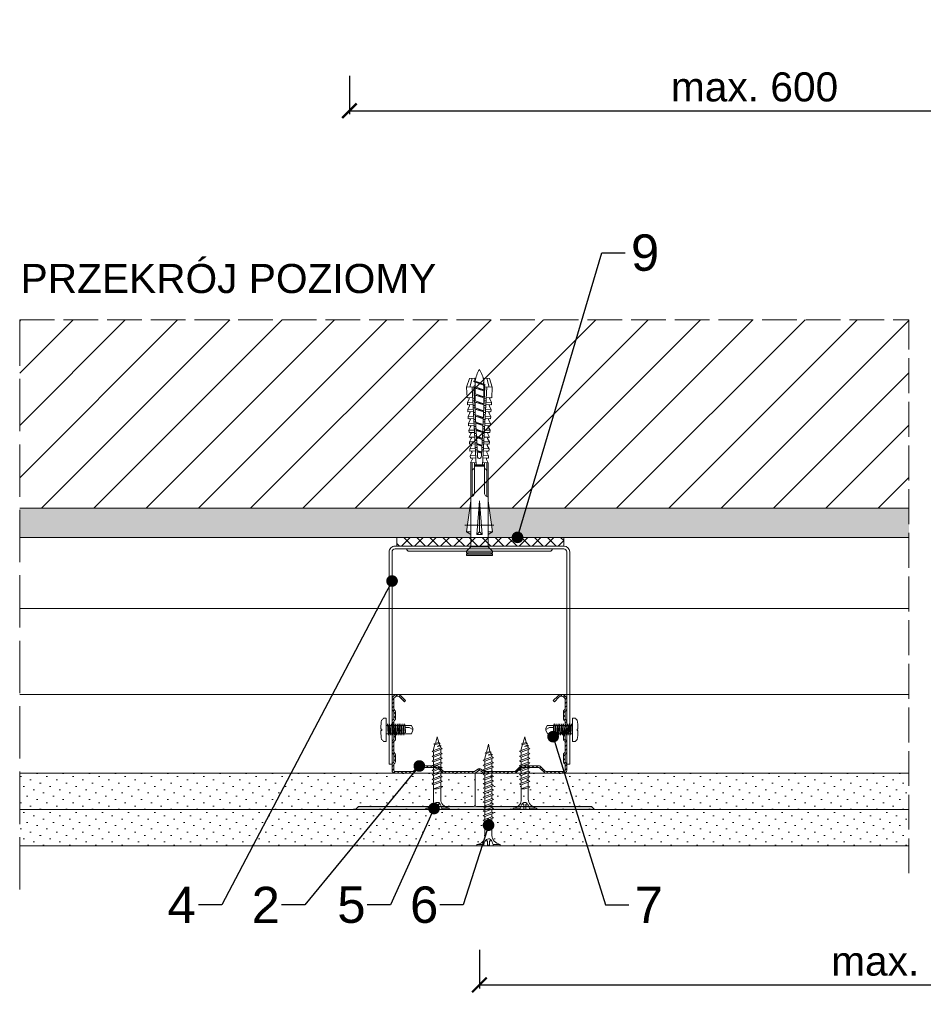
# Model space of a CAD drawing. Header units: millimetres. Extents: x -552 to 2977, y 3222 to 4171.
# Tile 16 of 32: x 1588 to 1899, y 3222 to 3560. Entities that reach past the tile are written whole.
import ezdxf
from ezdxf import colors
from ezdxf.entities.mleader import LeaderData, LeaderLine
from ezdxf.math import Vec2, Vec3

# ---------------------------------------------------------------- set-up
doc = ezdxf.new("R2010")
doc.units = ezdxf.units.MM
doc.linetypes.add('ACAD_ISO02W100', pattern=[15, 12, -3])
for name, color, linetype, lineweight in [('_RIGIPS AKCESORIA', 7, 'Continuous', 5), ('_RIGIPS G-K', 7, 'Continuous', 15), ('_RIGIPS KRESKOWANIE', 7, 'Continuous', 9), ('_RIGIPS OPISY', 7, 'Continuous', 13), ('_RIGIPS PROFIL', 7, 'Continuous', 13), ('_RIGIPS PRZERYWANA', 7, 'ACAD_ISO02W100', 5), ('_RIGIPS STROP SCIANA', 7, 'Continuous', 5), ('_RIGIPS WELNA', 7, 'BATTING', 5), ('_RIGIPS WYMIARY', 7, 'Continuous', 13)]:
    doc.layers.add(name, color=color, linetype=linetype, lineweight=lineweight)
doc.styles.get("Standard").update_dxf_attribs({"font": 'arial.ttf'})
doc.linetypes.add('BATTING', pattern='A,0.00254,-2.54,[134,ltypeshp.shx,S=2.54,R=0,X=-2.54,Y=0],-5.08,[134,ltypeshp.shx,S=2.54,R=180,X=2.54,Y=0],-2.54', length=10.16254)
doc.dimstyles.new('ISO-25', dxfattribs={"dimtxt": 2.5, "dimasz": 2.5, "dimexe": 1.25, "dimexo": 0.625, "dimtad": 1, "dimtxsty": 'Standard', "dimcen": 2.5, "dimadec": 0, "dimazin": 0, "dimtfac": 1, "dimtmove": 0, "dimatfit": 3, "dimfxl": 1, "dimarcsym": 0})
pattern_1 = [(225, (37984.6894, -4536.6293), (1.12253202, -3.36759605), [0, -3.175])]

# ---------------------------------------------------------------- blocks, each defined once
blk = doc.blocks.new('_Dot')
at = {"color": 0, "linetype": 'ByBlock', "lineweight": -2}
blk.add_line((-0.5, 0), (-1, 0), dxfattribs=at)
at = {"color": 0, "linetype": 'ByBlock', "const_width": 0.5}
blk.add_lwpolyline([(-0.25, 0, 1), (0.25, 0, 1)], format="xyb", close=True, dxfattribs=at)
blk = doc.blocks.new('TN 25')
at = {"layer": '_RIGIPS AKCESORIA'}
for p, q in [((0, -0.84), (0, 7.16)), ((0, 7.16), (0.46, 7.16)), ((0.46, 7.16), (0.46, 4.78)), ((0.46, 4.78), (0, 4.78)), ((0, 3.5), (1.77, 3.5)), ((1.77, 3.5), (1.77, 4.2)), ((3.02, 4.46), (8.47, 4.46)), ((7.12, 4.46), (7.12, 3.18)), ((8.03, 2.01), (7.12, 4.46)), ((8.47, 4.46), (8.79, 5)), ((9.61, 1.51), (8.47, 4.46)), ((8.79, 5), (9.93, 2.01)), ((9, 4.46), (10.1, 4.46)), ((10.1, 4.46), (10.41, 5)), ((11.23, 1.51), (10.1, 4.46)), ((10.41, 5), (11.56, 2.01)), ((10.62, 4.46), (11.67, 4.46)), ((11.67, 4.46), (11.99, 5)), ((12.81, 1.51), (11.67, 4.46)), ((11.99, 5), (13.14, 2.01)), ((12.2, 4.46), (13.21, 4.46)), ((13.21, 4.46), (13.52, 5)), ((14.34, 1.51), (13.21, 4.46)), ((13.52, 5), (14.67, 2.01)), ((13.73, 4.46), (14.8, 4.46)), ((14.8, 4.46), (15.12, 5)), ((15.94, 1.51), (14.8, 4.46)), ((15.12, 5), (16.26, 2.01)), ((15.33, 4.46), (16.42, 4.46)), ((16.42, 4.46), (16.73, 5)), ((17.55, 1.51), (16.42, 4.46)), ((16.73, 5), (17.88, 2.01)), ((16.94, 4.46), (17.99, 4.46)), ((17.99, 4.46), (18.31, 5)), ((19.13, 1.51), (17.99, 4.46)), ((18.31, 5), (19.45, 2.01)), ((18.52, 4.46), (19.68, 4.46)), ((19.68, 4.46), (20, 5)), ((20.82, 1.51), (19.68, 4.46)), ((20, 5), (21.14, 2.01)), ((20.21, 4.46), (20.7, 4.46)), ((20.7, 4.46), (22.28, 3.98)), ((22.28, 3.98), (22.56, 4.37)), ((22.7, 2.36), (22.28, 3.98)), ((22.56, 4.37), (23.03, 2.71)), ((22.71, 3.85), (25, 3.24)), ((0, 2.83), (1.77, 2.83)), ((0.46, 1.64), (0, 1.64)), ((0.46, -0.84), (0.46, 1.64)), ((1.77, 2.83), (1.77, 2.18)), ((7.49, 2.01), (3.55, 2.01)), ((7.12, 3.18), (7.65, 1.53)), ((7.65, 1.53), (8.03, 2.01)), ((9.41, 2.01), (8.03, 2.01)), ((9.93, 2.01), (9.61, 1.51)), ((11.04, 2.01), (9.93, 2.01)), ((11.56, 2.01), (11.23, 1.51)), ((12.61, 2.01), (11.56, 2.01)), ((13.14, 2.01), (12.81, 1.51)), ((14.15, 2.01), (13.14, 2.01)), ((14.67, 2.01), (14.34, 1.51)), ((15.74, 2.01), (14.67, 2.01)), ((16.26, 2.01), (15.94, 1.51)), ((17.36, 2.01), (16.26, 2.01)), ((17.88, 2.01), (17.55, 1.51)), ((18.93, 2.01), (17.88, 2.01)), ((19.45, 2.01), (19.13, 1.51)), ((19.45, 2.01), (20.62, 2.01)), ((21.14, 2.01), (20.82, 1.51)), ((21.14, 2.01), (21.81, 2.12)), ((21.85, 1.83), (21.67, 3.28)), ((21.67, 3.28), (22.14, 2.4)), ((22.14, 2.4), (21.85, 1.83)), ((22.7, 2.36), (22.14, 2.4)), ((23.03, 2.71), (22.7, 2.36)), ((25, 3.24), (23.03, 2.71)), ((0, -0.84), (0.46, -0.84))]:
    blk.add_line(p, q, dxfattribs=at)
for centre, major_axis, ratio, start_param, end_param in [((3.09, 7.67), (0.17, 3.2), 0.826134, 1.773653, 3.180586), ((-0.04, 0.9), (0, 3.93), 0.848176, -0.720942, -0.151112), ((1.66, 3.18), (0, 0.895), 0.848176, -1.552777, -0.720942), ((3.37, -1.57), (0.28, 3.57), 0.832181, 0.035984, 1.430787), ((-2.73, 15.91), (0, 14.76), 0.848176, 3.399396, 3.475072), ((0.59, 4.62), (0, 2.81), 0.848176, 3.475072, 3.862535), ((1.66, 3.18), (0, 0.895), 0.848176, 3.862535, 4.730408)]:
    blk.add_ellipse(centre, major_axis=major_axis, ratio=ratio, start_param=start_param, end_param=end_param, dxfattribs=at)
blk = doc.blocks.new('_ArchTick')
at = {"color": 0, "linetype": 'ByBlock', "const_width": 0.15}
blk.add_lwpolyline([(-0.5, -0.5), (0.5, 0.5)], dxfattribs=at)
blk = doc.blocks.new('*D29')
at = {"layer": '_RIGIPS WYMIARY', "color": 0, "lineweight": -2, "transparency": 16777216}
for p, q in [((1746.41, 3240.19), (1746.41, 3226.94)), ((2045.5, 3240.19), (2045.5, 3226.94)), ((1746.41, 3228.19), (2045.5, 3228.19))]:
    blk.add_line(p, q, dxfattribs=at)
at = {"layer": 'Defpoints', "color": 0, "transparency": 16777216}
for p in [(1746.41, 3302.54), (2045.5, 3302.54), (2045.5, 3228.19)]:
    blk.add_point(p, dxfattribs=at)
at = {"layer": '_RIGIPS WYMIARY', "color": 0, "lineweight": -2, "transparency": 16777216, "xscale": 5, "yscale": 5, "zscale": 5, "rotation": 180}
blk.add_blockref('_ArchTick', (1746.41, 3228.19), dxfattribs=at)
at = {"layer": '_RIGIPS WYMIARY', "color": 0, "lineweight": -2, "transparency": 16777216, "xscale": 5, "yscale": 5, "zscale": 5}
blk.add_blockref('_ArchTick', (2045.5, 3228.19), dxfattribs=at)
at = {"layer": '_RIGIPS WYMIARY', "color": 0, "transparency": 16777216, "insert": (1895.95, 3236.3), "char_height": 10, "attachment_point": 5}
blk.add_mtext('max. 600', dxfattribs=at)
blk = doc.blocks.new('CD 60 ULTRASTIL')
h = blk.add_hatch()
h.set_pattern_fill('ANSI31', color=256, scale=0.3, style=0)
h.paths.add_polyline_path([(542.88, 684.5, -0.302776), (543.49, 684.5), (544.54, 683.79, 0.148069), (544.85, 683.7), (555.42, 683.7, 0.198912), (555.81, 683.86), (557.38, 685.44, -0.198912), (557.77, 685.6), (563.59, 685.6, -0.198912), (563.98, 685.44), (565.55, 683.86, 0.198912), (565.94, 683.7), (572.18, 683.7, 0.414214), (573.18, 684.7), (573.18, 686.74, 0.198912), (573.02, 687.12), (572.74, 687.4, -0.198912), (572.58, 687.79), (572.58, 689.87, -0.198912), (572.74, 690.26), (573.02, 690.54, 0.198912), (573.18, 690.93), (573.18, 694.47, 0.198912), (573.02, 694.86), (572.74, 695.14, -0.198912), (572.58, 695.53), (572.58, 697.61, -0.198912), (572.74, 698), (573.02, 698.28, 0.198912), (573.18, 698.67), (573.18, 701.47, 0.198912), (573.02, 701.86), (572.74, 702.14, -0.198912), (572.58, 702.53), (572.58, 704.61, -0.198912), (572.74, 705), (573.02, 705.28, 0.198912), (573.18, 705.67), (573.18, 708.9, 0.666128), (570.12, 710.18), (568.55, 708.63), (568.93, 708.24), (570.5, 709.79, -0.666128), (572.63, 708.9), (572.63, 705.9, -0.198912), (572.47, 705.51), (572.19, 705.23, 0.198912), (572.03, 704.84), (572.03, 702.3, 0.198912), (572.19, 701.91), (572.47, 701.63, -0.198912), (572.63, 701.25), (572.63, 698.9, -0.198912), (572.47, 698.51), (572.19, 698.23, 0.198912), (572.03, 697.84), (572.03, 695.3, 0.198912), (572.19, 694.91), (572.47, 694.63, -0.198912), (572.63, 694.25), (572.63, 691.16, -0.198912), (572.47, 690.77), (572.19, 690.49, 0.198912), (572.03, 690.1), (572.03, 687.56, 0.198912), (572.19, 687.17), (572.47, 686.9, -0.198912), (572.63, 686.51), (572.63, 684.7, -0.414214), (572.18, 684.25), (566.17, 684.25, -0.198912), (565.78, 684.41), (564.2, 685.99, 0.198912), (563.82, 686.15), (557.55, 686.15, 0.198912), (557.16, 685.99), (555.58, 684.41, -0.198912), (555.19, 684.25), (545.01, 684.25, -0.148069), (544.71, 684.34), (543.49, 685.16, 0.302776), (542.88, 685.16), (541.65, 684.34, -0.148069), (541.35, 684.25), (531.17, 684.25, -0.198912), (530.78, 684.41), (529.2, 685.99, 0.198912), (528.82, 686.15), (522.55, 686.15, 0.198912), (522.16, 685.99), (520.58, 684.41, -0.198912), (520.19, 684.25), (514.18, 684.25, -0.414214), (513.73, 684.7), (513.73, 686.51, -0.198912), (513.89, 686.9), (514.17, 687.17, 0.198912), (514.33, 687.56), (514.33, 690.1, 0.198912), (514.17, 690.49), (513.89, 690.77, -0.198912), (513.73, 691.16), (513.73, 694.25, -0.198912), (513.89, 694.63), (514.17, 694.91, 0.198912), (514.33, 695.3), (514.33, 697.84, 0.198912), (514.17, 698.23), (513.89, 698.51, -0.198912), (513.73, 698.9), (513.73, 701.25, -0.198912), (513.89, 701.63), (514.17, 701.91, 0.198912), (514.33, 702.3), (514.33, 704.84, 0.198912), (514.17, 705.23), (513.89, 705.51, -0.198912), (513.73, 705.9), (513.73, 708.9, -0.666128), (515.86, 709.79), (517.43, 708.24), (517.81, 708.63), (516.25, 710.18, 0.666128), (513.18, 708.9), (513.18, 705.67, 0.198912), (513.34, 705.28), (513.62, 705, -0.198912), (513.78, 704.61), (513.78, 702.53, -0.198912), (513.62, 702.14), (513.34, 701.86, 0.198912), (513.18, 701.47), (513.18, 698.67, 0.198912), (513.34, 698.28), (513.62, 698, -0.198912), (513.78, 697.61), (513.78, 695.53, -0.198912), (513.62, 695.14), (513.34, 694.86, 0.198912), (513.18, 694.47), (513.18, 690.93, 0.198912), (513.34, 690.54), (513.62, 690.26, -0.198912), (513.78, 689.87), (513.78, 687.79, -0.198912), (513.62, 687.4), (513.34, 687.12, 0.198912), (513.18, 686.74), (513.18, 684.7, 0.414214), (514.18, 683.7), (520.42, 683.7, 0.198912), (520.81, 683.86), (522.38, 685.44, -0.198912), (522.77, 685.6), (528.59, 685.6, -0.198912), (528.98, 685.44), (530.55, 683.86, 0.198912), (530.94, 683.7), (541.51, 683.7, 0.148069), (541.82, 683.79)])
for p, q in [((513.18, 708.9), (513.18, 705.67)), ((513.73, 708.9), (513.73, 705.9)), ((515.86, 709.79), (517.43, 708.24)), ((516.25, 710.18), (517.81, 708.63)), ((517.43, 708.24), (517.81, 708.63)), ((570.12, 710.18), (568.55, 708.63)), ((568.93, 708.24), (568.55, 708.63)), ((570.5, 709.79), (568.93, 708.24)), ((572.63, 708.9), (572.63, 705.9)), ((573.18, 708.9), (573.18, 705.67)), ((513.34, 705.28), (513.62, 705)), ((513.78, 704.61), (513.78, 702.53)), ((513.89, 705.51), (514.17, 705.23)), ((514.33, 704.84), (514.33, 702.3)), ((572.03, 704.84), (572.03, 702.3)), ((572.47, 705.51), (572.19, 705.23)), ((572.58, 704.61), (572.58, 702.53)), ((573.02, 705.28), (572.74, 705)), ((513.18, 698.67), (513.18, 701.47)), ((513.34, 701.86), (513.62, 702.14)), ((513.73, 698.9), (513.73, 701.25)), ((513.89, 701.63), (514.17, 701.91)), ((572.47, 701.63), (572.19, 701.91)), ((572.63, 698.9), (572.63, 701.25)), ((573.02, 701.86), (572.74, 702.14)), ((573.18, 698.67), (573.18, 701.47)), ((513.34, 698.28), (513.62, 698)), ((513.78, 697.61), (513.78, 695.53)), ((513.89, 698.51), (514.17, 698.23)), ((514.33, 697.84), (514.33, 695.3)), ((572.03, 697.84), (572.03, 695.3)), ((572.47, 698.51), (572.19, 698.23)), ((572.58, 697.61), (572.58, 695.53)), ((573.02, 698.28), (572.74, 698)), ((513.18, 694.47), (513.18, 690.93)), ((513.34, 694.86), (513.62, 695.14)), ((513.73, 694.25), (513.73, 691.16)), ((513.89, 694.63), (514.17, 694.91)), ((572.47, 694.63), (572.19, 694.91)), ((572.63, 694.25), (572.63, 691.16)), ((573.02, 694.86), (572.74, 695.14)), ((573.18, 694.47), (573.18, 690.93)), ((513.34, 690.54), (513.62, 690.26)), ((513.89, 690.77), (514.17, 690.49)), ((572.47, 690.77), (572.19, 690.49)), ((573.02, 690.54), (572.74, 690.26)), ((513.34, 687.12), (513.62, 687.4)), ((513.78, 689.87), (513.78, 687.79)), ((513.89, 686.9), (514.17, 687.17)), ((514.33, 690.1), (514.33, 687.56)), ((572.03, 690.1), (572.03, 687.56)), ((572.47, 686.9), (572.19, 687.17)), ((572.58, 689.87), (572.58, 687.79)), ((573.02, 687.12), (572.74, 687.4)), ((513.18, 686.74), (513.18, 684.7)), ((513.73, 686.51), (513.73, 684.7)), ((514.18, 684.25), (520.19, 684.25)), ((514.18, 683.7), (520.42, 683.7)), ((520.58, 684.41), (522.16, 685.99)), ((520.81, 683.86), (522.38, 685.44)), ((522.55, 686.15), (528.82, 686.15)), ((528.59, 685.6), (522.77, 685.6)), ((530.55, 683.86), (528.98, 685.44)), ((530.78, 684.41), (529.2, 685.99)), ((530.94, 683.7), (541.51, 683.7)), ((531.17, 684.25), (541.35, 684.25)), ((541.65, 684.34), (542.88, 685.16)), ((541.82, 683.79), (542.88, 684.5)), ((544.71, 684.34), (543.49, 685.16)), ((544.54, 683.79), (543.49, 684.5)), ((544.85, 683.7), (555.42, 683.7)), ((545.01, 684.25), (555.19, 684.25)), ((555.58, 684.41), (557.16, 685.99)), ((555.81, 683.86), (557.38, 685.44)), ((557.55, 686.15), (563.82, 686.15)), ((557.77, 685.6), (563.59, 685.6)), ((565.55, 683.86), (563.98, 685.44)), ((565.78, 684.41), (564.2, 685.99)), ((565.94, 683.7), (572.18, 683.7)), ((566.17, 684.25), (572.18, 684.25)), ((572.63, 686.51), (572.63, 684.7)), ((573.18, 686.74), (573.18, 684.7))]:
    blk.add_line(p, q)
for centre, radius, start, end in [((514.98, 708.9), 1.8, 45.3251, 180), ((514.98, 708.9), 1.25, 45.3251, 180), ((571.38, 708.9), 1.8, 360, 134.6749), ((571.38, 708.9), 1.25, 360, 134.6749), ((513.73, 705.67), 0.55, 180, 225), ((513.23, 704.61), 0.55, 0, 45), ((514.28, 705.9), 0.55, 180, 225), ((513.78, 704.84), 0.55, 0, 45), ((572.58, 704.84), 0.55, 135, 180), ((572.08, 705.9), 0.55, 315, 0), ((573.13, 704.61), 0.55, 135, 180), ((572.63, 705.67), 0.55, 315, 0), ((513.73, 701.47), 0.55, 135, 180), ((513.23, 702.53), 0.55, 315, 0), ((514.28, 701.25), 0.55, 135, 180), ((513.78, 702.3), 0.55, 315, 0), ((572.58, 702.3), 0.55, 180, 225), ((572.08, 701.25), 0.55, 0, 45), ((573.13, 702.53), 0.55, 180, 225), ((572.63, 701.47), 0.55, 0, 45), ((513.73, 698.67), 0.55, 180, 225), ((513.23, 697.61), 0.55, 360, 45), ((514.28, 698.9), 0.55, 180, 225), ((513.78, 697.84), 0.55, 0, 45), ((572.58, 697.84), 0.55, 135, 180), ((572.08, 698.9), 0.55, 315, 0), ((573.13, 697.61), 0.55, 135, 180), ((572.63, 698.67), 0.55, 315, 0), ((513.73, 694.47), 0.55, 135, 180), ((513.23, 695.53), 0.55, 315, 0), ((514.28, 694.25), 0.55, 135, 180), ((513.78, 695.3), 0.55, 315, 0), ((572.58, 695.3), 0.55, 180, 225), ((572.08, 694.25), 0.55, 0, 45), ((573.13, 695.53), 0.55, 180, 225), ((572.63, 694.47), 0.55, 0, 45), ((513.73, 690.93), 0.55, 180, 225), ((514.28, 691.16), 0.55, 180, 225), ((513.78, 690.1), 0.55, 360, 45), ((572.58, 690.1), 0.55, 135, 180), ((572.08, 691.16), 0.55, 315, 0), ((572.63, 690.93), 0.55, 315, 0), ((513.73, 686.74), 0.55, 135, 180), ((513.23, 689.87), 0.55, 0, 45), ((513.23, 687.79), 0.55, 315, 0), ((513.78, 687.56), 0.55, 315, 360), ((572.58, 687.56), 0.55, 180, 225), ((573.13, 689.87), 0.55, 135, 180), ((573.13, 687.79), 0.55, 180, 225), ((572.63, 686.74), 0.55, 360, 45), ((514.18, 684.7), 1, 180, 270), ((514.28, 686.51), 0.55, 135, 180), ((514.18, 684.7), 0.45, 180, 270), ((520.19, 684.8), 0.55, 270, 315), ((520.42, 684.25), 0.55, 270, 315), ((522.55, 685.6), 0.55, 90, 135), ((522.77, 685.05), 0.55, 90, 135), ((528.59, 685.05), 0.55, 45, 90), ((528.82, 685.6), 0.55, 45, 90), ((530.94, 684.25), 0.55, 225, 270), ((531.17, 684.8), 0.55, 225, 270), ((541.35, 684.8), 0.55, 270, 303.6901), ((541.51, 684.25), 0.55, 270, 303.6901), ((543.18, 684.7), 0.55, 56.3099, 123.6901), ((543.18, 684.04), 0.55, 56.3099, 123.6901), ((544.85, 684.25), 0.55, 236.3099, 270), ((545.01, 684.8), 0.55, 236.3099, 270), ((555.19, 684.8), 0.55, 270, 315), ((555.42, 684.25), 0.55, 270, 315), ((557.55, 685.6), 0.55, 90, 135), ((557.77, 685.05), 0.55, 90, 135), ((563.59, 685.05), 0.55, 45, 90), ((563.82, 685.6), 0.55, 45, 90), ((565.94, 684.25), 0.55, 225, 270), ((566.17, 684.8), 0.55, 225, 270), ((572.18, 684.7), 1, 270, 0), ((572.18, 684.7), 1, 270, 360), ((572.18, 684.7), 0.45, 270, 360), ((572.08, 686.51), 0.55, 360, 45)]:
    blk.add_arc(centre, radius, start, end)
blk = doc.blocks.new('Pchełka')
at = {"layer": '_RIGIPS AKCESORIA'}
for p, q in [((0, 8), (-0.95, 8)), ((0, 0), (0, 8)), ((-1.83, 4.68), (-1.83, 4.26)), ((-1.83, 4.26), (-1.54, 4.26)), ((-1.83, 3.74), (-1.54, 3.74)), ((-1.83, 3.32), (-1.83, 3.74)), ((-1.54, 3.74), (-1.54, 4.26)), ((0, 5.49), (0.44, 5.49)), ((0.65, 5.49), (0.4, 6.03)), ((0.4, 6.03), (0.64, 2.6)), ((0.87, 2.6), (0.65, 5.49)), ((0.65, 5.49), (1.15, 5.49)), ((1.11, 6.03), (1.35, 2.6)), ((1.36, 5.49), (1.11, 6.03)), ((1.58, 2.6), (1.36, 5.49)), ((1.36, 5.49), (1.79, 5.49)), ((2, 5.49), (1.75, 6.03)), ((1.75, 6.03), (1.99, 2.6)), ((2.22, 2.6), (2, 5.49)), ((2, 5.49), (2.46, 5.49)), ((2.67, 5.49), (2.42, 6.03)), ((2.42, 6.03), (2.66, 2.6)), ((2.67, 5.49), (3.12, 5.49)), ((2.89, 2.6), (2.67, 5.49)), ((3.33, 5.49), (3.08, 6.03)), ((3.08, 6.03), (3.32, 2.6)), ((3.55, 2.6), (3.33, 5.49)), ((3.33, 5.49), (3.74, 5.49)), ((3.96, 5.49), (3.7, 6.03)), ((3.7, 6.03), (3.94, 2.6)), ((4.17, 2.6), (3.96, 5.49)), ((3.96, 5.49), (4.39, 5.49)), ((4.6, 5.49), (4.35, 6.03)), ((4.35, 6.03), (4.59, 2.6)), ((4.82, 2.6), (4.6, 5.49)), ((4.6, 5.49), (5.02, 5.49)), ((5.24, 5.49), (4.99, 6.03)), ((4.99, 6.03), (5.23, 2.6)), ((5.46, 2.6), (5.24, 5.49)), ((5.24, 5.49), (5.7, 5.49)), ((5.91, 5.49), (5.66, 6.03)), ((5.66, 6.03), (5.9, 2.6)), ((6.13, 2.6), (5.91, 5.49)), ((5.91, 5.49), (6.32, 5.49)), ((6.26, 6.03), (6.32, 5.49)), ((6.51, 5.49), (6.26, 6.03)), ((6.32, 5.49), (6.59, 2.97)), ((6.51, 5.49), (8.69, 5.49)), ((6.59, 2.97), (6.51, 5.49)), ((6.53, 4.77), (7.92, 4.77)), ((7.92, 4.77), (9.17, 4.16)), ((8.64, 2.6), (9.17, 3.92)), ((9.17, 4.4), (8.69, 5.49)), ((9.17, 3.92), (9.17, 4.4)), ((0, 0), (-0.95, 0)), ((0, 2.6), (0.64, 2.6)), ((0.64, 2.6), (0.79, 2.12)), ((0.79, 2.12), (0.87, 2.6)), ((0.87, 2.6), (1.35, 2.6)), ((1.35, 2.6), (1.51, 2.12)), ((1.51, 2.12), (1.58, 2.6)), ((1.58, 2.6), (1.99, 2.6)), ((1.99, 2.6), (2.14, 2.12)), ((2.14, 2.12), (2.22, 2.6)), ((2.22, 2.6), (2.66, 2.6)), ((2.66, 2.6), (2.81, 2.12)), ((2.81, 2.12), (2.89, 2.6)), ((2.89, 2.6), (3.32, 2.6)), ((3.32, 2.6), (3.47, 2.12)), ((3.47, 2.12), (3.55, 2.6)), ((3.55, 2.6), (3.94, 2.6)), ((3.94, 2.6), (4.1, 2.12)), ((4.1, 2.12), (4.17, 2.6)), ((4.17, 2.6), (4.59, 2.6)), ((4.59, 2.6), (4.75, 2.12)), ((4.75, 2.12), (4.82, 2.6)), ((4.82, 2.6), (5.23, 2.6)), ((5.23, 2.6), (5.38, 2.12)), ((5.38, 2.12), (5.46, 2.6)), ((5.46, 2.6), (5.9, 2.6)), ((5.9, 2.6), (6.06, 2.12)), ((6.06, 2.12), (6.13, 2.6)), ((6.13, 2.6), (8.64, 2.6))]:
    blk.add_line(p, q, dxfattribs=at)
for centre, radius, start, end in [((9.9, 5), 11.74, 168.8178, 181.5499), ((11.74, -4.11), 17.54, 136.3435, 139.5437), ((9.9, 3), 11.74, 178.4501, 191.1822), ((11.74, 12.11), 17.54, 220.4563, 223.6565)]:
    blk.add_arc(centre, radius, start, end, dxfattribs=at)
blk = doc.blocks.new('ES 60  dl 75')
at = {"layer": '_RIGIPS AKCESORIA'}
for p, q in [((-62, 73), (-62, 0)), ((-62, 73), (-61, 73)), ((-61, 73), (-61, 0)), ((-1, 73), (-1, 0)), ((-1, 73), (0, 73)), ((0, 73), (0, 0)), ((-60, -1), (-2, -1)), ((-60, -2), (-2, -2)), ((-55.2, -0.2), (-6.8, -0.2))]:
    blk.add_line(p, q, dxfattribs=at)
for centre, radius, start, end in [((-60, 0), 2, 180, 270), ((-60, 0), 1, 180, 270), ((-2, 0), 1, 270, 0), ((-2, 0), 2, 270, 0), ((-55.2, -1), 0.8, 90, 180), ((-6.8, -1), 0.8, 0, 90)]:
    blk.add_arc(centre, radius, start, end, dxfattribs=at)
blk = doc.blocks.new('TN 35')
at = {"layer": '_RIGIPS AKCESORIA'}
for p, q in [((0, -0.84), (0, 7.16)), ((0, 7.16), (0.46, 7.16)), ((0.46, 7.16), (0.46, 4.78)), ((0.46, 4.78), (0, 4.78)), ((0, 3.5), (1.77, 3.5)), ((1.77, 3.5), (1.77, 4.2)), ((3.02, 4.46), (8.47, 4.46)), ((7.12, 4.46), (7.12, 3.18)), ((8.03, 2.01), (7.12, 4.46)), ((8.47, 4.46), (8.79, 5)), ((9.61, 1.51), (8.47, 4.46)), ((8.79, 5), (9.93, 2.01)), ((9, 4.46), (10.1, 4.46)), ((10.1, 4.46), (10.41, 5)), ((11.23, 1.51), (10.1, 4.46)), ((10.41, 5), (11.56, 2.01)), ((10.62, 4.46), (11.67, 4.46)), ((11.67, 4.46), (11.99, 5)), ((12.81, 1.51), (11.67, 4.46)), ((11.99, 5), (13.14, 2.01)), ((12.2, 4.46), (13.21, 4.46)), ((13.21, 4.46), (13.52, 5)), ((14.34, 1.51), (13.21, 4.46)), ((13.52, 5), (14.67, 2.01)), ((13.73, 4.46), (14.8, 4.46)), ((14.8, 4.46), (15.12, 5)), ((15.94, 1.51), (14.8, 4.46)), ((15.12, 5), (16.26, 2.01)), ((15.33, 4.46), (16.42, 4.46)), ((16.42, 4.46), (16.73, 5)), ((17.55, 1.51), (16.42, 4.46)), ((16.73, 5), (17.88, 2.01)), ((16.94, 4.46), (17.99, 4.46)), ((17.99, 4.46), (18.31, 5)), ((19.13, 1.51), (17.99, 4.46)), ((18.31, 5), (19.45, 2.01)), ((18.52, 4.46), (19.57, 4.46)), ((19.57, 4.46), (19.88, 5)), ((20.7, 1.51), (19.57, 4.46)), ((19.88, 5), (21.03, 2.01)), ((20.09, 4.46), (21.14, 4.46)), ((21.14, 4.46), (21.46, 5)), ((22.28, 1.51), (21.14, 4.46)), ((21.46, 5), (22.6, 2.01)), ((21.67, 4.46), (22.72, 4.46)), ((22.72, 4.46), (23.03, 5)), ((23.85, 1.51), (22.72, 4.46)), ((23.03, 5), (24.18, 2.01)), ((23.24, 4.46), (24.29, 4.46)), ((24.29, 4.46), (24.61, 5)), ((25.43, 1.51), (24.29, 4.46)), ((24.61, 5), (25.75, 2.01)), ((24.81, 4.46), (25.87, 4.46)), ((25.87, 4.46), (26.18, 5)), ((27, 1.51), (25.87, 4.46)), ((26.18, 5), (27.33, 2.01)), ((26.39, 4.46), (27.44, 4.46)), ((27.44, 4.46), (27.76, 5)), ((28.58, 1.51), (27.44, 4.46)), ((27.76, 5), (28.9, 2.01)), ((27.96, 4.46), (29.13, 4.46)), ((29.13, 4.46), (29.45, 5)), ((30.27, 1.51), (29.13, 4.46)), ((29.45, 5), (30.59, 2.01)), ((29.65, 4.46), (30.15, 4.46)), ((30.15, 4.46), (31.73, 3.98)), ((31.73, 3.98), (32.01, 4.37)), ((32.15, 2.36), (31.73, 3.98)), ((32.01, 4.37), (32.48, 2.71)), ((32.16, 3.85), (35, 3.24)), ((0, 2.83), (1.77, 2.83)), ((0.46, 1.64), (0, 1.64)), ((0.46, -0.84), (0.46, 1.64)), ((1.77, 2.83), (1.77, 2.18)), ((7.49, 2.01), (3.55, 2.01)), ((7.12, 3.18), (7.65, 1.53)), ((7.65, 1.53), (8.03, 2.01)), ((9.41, 2.01), (8.03, 2.01)), ((9.93, 2.01), (9.61, 1.51)), ((11.04, 2.01), (9.93, 2.01)), ((11.56, 2.01), (11.23, 1.51)), ((12.61, 2.01), (11.56, 2.01)), ((13.14, 2.01), (12.81, 1.51)), ((14.15, 2.01), (13.14, 2.01)), ((14.67, 2.01), (14.34, 1.51)), ((15.74, 2.01), (14.67, 2.01)), ((16.26, 2.01), (15.94, 1.51)), ((17.36, 2.01), (16.26, 2.01)), ((17.88, 2.01), (17.55, 1.51)), ((18.93, 2.01), (17.84, 2.01)), ((19.45, 2.01), (19.13, 1.51)), ((20.51, 2.01), (19.41, 2.01)), ((21.03, 2.01), (20.7, 1.51)), ((22.08, 2.01), (20.99, 2.01)), ((22.6, 2.01), (22.28, 1.51)), ((23.66, 2.01), (22.56, 2.01)), ((24.18, 2.01), (23.85, 1.51)), ((25.23, 2.01), (24.14, 2.01)), ((25.75, 2.01), (25.43, 1.51)), ((26.81, 2.01), (25.71, 2.01)), ((27.33, 2.01), (27, 1.51)), ((28.38, 2.01), (27.33, 2.01)), ((28.9, 2.01), (28.58, 1.51)), ((28.9, 2.01), (30.07, 2.01)), ((30.59, 2.01), (30.27, 1.51)), ((30.59, 2.01), (31.26, 2.12)), ((31.3, 1.83), (31.12, 3.28)), ((31.12, 3.28), (31.59, 2.4)), ((31.59, 2.4), (31.3, 1.83)), ((32.15, 2.36), (31.59, 2.4)), ((32.48, 2.71), (32.15, 2.36)), ((35, 3.24), (32.48, 2.71)), ((0, -0.84), (0.46, -0.84))]:
    blk.add_line(p, q, dxfattribs=at)
for centre, major_axis, ratio, start_param, end_param in [((3.09, 7.67), (0.17, 3.2), 0.826134, 1.773653, 3.180586), ((-0.04, 0.9), (0, 3.93), 0.848176, -0.720942, -0.151112), ((1.66, 3.18), (0, 0.895), 0.848176, -1.552777, -0.720942), ((3.37, -1.57), (0.28, 3.57), 0.832181, 0.035984, 1.430787), ((-2.73, 15.91), (0, 14.76), 0.848176, 3.399396, 3.475072), ((0.59, 4.62), (0, 2.81), 0.848176, 3.475072, 3.862535), ((1.66, 3.18), (0, 0.895), 0.848176, 3.862535, 4.730408)]:
    blk.add_ellipse(centre, major_axis=major_axis, ratio=ratio, start_param=start_param, end_param=end_param, dxfattribs=at)
blk = doc.blocks.new('spoina PRO')
at = {"layer": '_RIGIPS G-K'}
h = blk.add_hatch(dxfattribs=at)
h.set_pattern_fill('AR-SAND', color=256, scale=0.02, style=0)
h.paths.add_polyline_path([(2546.06, 1115.24, -0.198912), (2546.41, 1115.38), (2464, 1115.38, -0.198912), (2464.35, 1115.24), (2465.06, 1114.53, 0.198912), (2465.41, 1114.38), (2504.7, 1114.38, -0.414214), (2505.2, 1113.88, -0.414214), (2505.7, 1114.38), (2545, 1114.38, 0.198912), (2545.35, 1114.53)])
for p, q in [((2464, 1115.38), (2546.41, 1115.38)), ((2464.35, 1115.24), (2465.06, 1114.53)), ((2504.7, 1114.38), (2465.41, 1114.38)), ((2505.2, 1113.88), (2505.2, 1102.88)), ((2505.7, 1114.38), (2545, 1114.38)), ((2546.06, 1115.24), (2545.35, 1114.53))]:
    blk.add_line(p, q, dxfattribs=at)
for centre, start, end in [((2464, 1114.88), 45, 90), ((2465.41, 1114.88), 225, 270), ((2504.7, 1113.88), 0, 90), ((2505.7, 1113.88), 90, 180), ((2545, 1114.88), 270, 315), ((2546.41, 1114.88), 90, 135)]:
    blk.add_arc(centre, 0.5, start, end, dxfattribs=at)
blk = doc.blocks.new('kolek rozprezny komplet 60')
for p, q in [((390.66, 217.01), (390.76, 218.91)), ((393.15, 216.88), (390.66, 217.01)), ((393.75, 218.75), (390.71, 217.96)), ((393.81, 219.85), (390.76, 218.91)), ((391.67, 216.95), (392.67, 216.95)), ((392.67, 216.95), (391.67, 213.95)), ((392.67, 216.95), (392.07, 213.95)), ((393.07, 216.95), (392.07, 213.95)), ((392.67, 216.95), (393.04, 217.45)), ((393.07, 216.95), (393.04, 217.45)), ((393.07, 216.95), (394.67, 216.95)), ((394.67, 216.95), (393.67, 213.95)), ((393.68, 217.35), (393.81, 219.85)), ((417.38, 216.11), (393.68, 217.35)), ((420.47, 216.55), (393.71, 217.95)), ((397.41, 219.66), (393.81, 219.85)), ((394.67, 216.95), (394.07, 213.95)), ((395.07, 216.95), (394.07, 213.95)), ((394.67, 216.95), (394.92, 217.29)), ((395.07, 216.95), (395.05, 217.28)), ((395.07, 216.95), (397.07, 216.95)), ((397.07, 216.95), (396.07, 213.95)), ((397.07, 216.95), (396.47, 213.95)), ((397.47, 216.95), (396.47, 213.95)), ((397.07, 216.95), (397.23, 217.17)), ((397.31, 217.76), (397.41, 219.66)), ((397.47, 216.95), (397.46, 217.16)), ((397.47, 216.95), (399.47, 216.95)), ((397.67, 217.14), (397.71, 217.74)), ((399, 219.58), (397.82, 218.98)), ((398.47, 217.1), (398.5, 217.7)), ((399.47, 216.95), (398.47, 213.95)), ((399.47, 216.95), (398.87, 213.95)), ((399.87, 216.95), (398.87, 213.95)), ((398.9, 217.68), (399, 219.58)), ((399.8, 219.54), (399, 219.58)), ((399.47, 216.95), (399.55, 217.05)), ((399.7, 217.64), (399.8, 219.54)), ((399.87, 216.95), (399.87, 217.03)), ((399.87, 216.95), (401.38, 216.95)), ((400.07, 217.02), (400.1, 217.62)), ((401.4, 219.45), (400.22, 218.85)), ((400.87, 216.98), (400.9, 217.58)), ((401.87, 216.92), (400.87, 213.95)), ((401.87, 216.92), (401.27, 213.95)), ((402.26, 216.9), (401.27, 213.95)), ((401.3, 217.56), (401.4, 219.45)), ((402.2, 219.41), (401.4, 219.45)), ((402.1, 217.51), (402.2, 219.41)), ((402.47, 216.89), (402.5, 217.49)), ((403.8, 219.33), (402.61, 218.72)), ((403.27, 216.85), (403.3, 217.45)), ((404.22, 216.8), (403.31, 214.05)), ((403.7, 217.43), (403.8, 219.33)), ((404.24, 216.8), (403.7, 214.07)), ((404.62, 216.78), (403.72, 214.07)), ((404.6, 219.29), (403.8, 219.33)), ((404.5, 217.39), (404.6, 219.29)), ((404.86, 216.77), (404.9, 217.37)), ((406.19, 219.2), (405.01, 218.6)), ((405.66, 216.73), (405.69, 217.32)), ((406.58, 216.68), (405.75, 214.18)), ((406.09, 217.3), (406.19, 219.2)), ((406.62, 216.68), (406.12, 214.2)), ((406.98, 216.66), (406.16, 214.2)), ((406.99, 219.16), (406.19, 219.2)), ((406.89, 217.26), (406.99, 219.16)), ((407.26, 216.64), (407.29, 217.24)), ((408.59, 219.08), (407.41, 218.47)), ((408.06, 216.6), (408.09, 217.2)), ((408.49, 217.18), (408.59, 219.08)), ((409.39, 219.03), (408.59, 219.08)), ((409.29, 217.14), (409.39, 219.03)), ((409.66, 216.52), (409.69, 217.12)), ((410.99, 218.95), (409.8, 218.35)), ((410.46, 216.47), (410.49, 217.07)), ((410.89, 217.05), (410.99, 218.95)), ((412.59, 218.87), (411.4, 218.26)), ((412.05, 216.39), (412.09, 216.99)), ((412.49, 216.97), (412.59, 218.87)), ((413.38, 218.82), (412.59, 218.87)), ((412.85, 216.35), (412.89, 216.95)), ((413.28, 216.93), (413.38, 218.82)), ((414.98, 218.74), (413.8, 218.14)), ((414.45, 216.27), (414.48, 216.86)), ((414.88, 216.84), (414.98, 218.74)), ((415.78, 218.7), (414.98, 218.74)), ((415.25, 216.22), (415.28, 216.82)), ((415.68, 216.8), (415.78, 218.7)), ((417.38, 218.62), (416.2, 218.01)), ((417.28, 216.72), (417.38, 218.62)), ((418.18, 218.57), (417.38, 218.62)), ((418.08, 216.68), (418.18, 218.57)), ((419.78, 218.49), (418.59, 217.89)), ((419.68, 216.59), (419.78, 218.49)), ((430.17, 217.15), (419.71, 217.15)), ((431.37, 217.95), (419.75, 217.95)), ((448.67, 218.45), (419.77, 218.45)), ((420.47, 217.15), (420.47, 213.75)), ((420.67, 217.15), (420.67, 213.75)), ((420.87, 217.15), (420.87, 213.75)), ((443.47, 219.95), (432.8, 218.45)), ((443.47, 218.45), (443.47, 219.95)), ((443.47, 219.95), (444.34, 218.45)), ((450.17, 219.95), (448.67, 218.45)), ((448.67, 218.45), (448.67, 212.45)), ((448.67, 216.95), (448.67, 213.95)), ((450.17, 219.95), (450.17, 210.95)), ((450.67, 219.95), (450.17, 219.95)), ((450.67, 219.95), (450.67, 210.95)), ((450.67, 219.35), (451.17, 219.95)), ((451.17, 219.95), (451.67, 219.95)), ((451.17, 219.95), (451.17, 210.95)), ((451.67, 219.95), (451.67, 210.95)), ((393.15, 214.02), (390.66, 213.89)), ((390.66, 213.89), (390.76, 211.99)), ((391.67, 213.95), (391.71, 213.45)), ((391.71, 213.45), (392.07, 213.95)), ((392.07, 213.95), (393.67, 213.95)), ((393.67, 213.95), (393.7, 213.55)), ((417.38, 214.79), (393.68, 213.55)), ((393.68, 213.55), (393.81, 211.05)), ((420.47, 214.35), (393.71, 212.95)), ((393.78, 213.55), (394.07, 213.95)), ((394.07, 213.95), (396.07, 213.95)), ((396.07, 213.95), (396.09, 213.67)), ((396.28, 213.68), (396.47, 213.95)), ((396.47, 213.95), (398.47, 213.95)), ((397.67, 213.76), (397.71, 213.16)), ((398.47, 213.95), (398.48, 213.8)), ((398.47, 213.8), (398.5, 213.2)), ((398.77, 213.81), (398.87, 213.95)), ((398.87, 213.95), (400.87, 213.95)), ((398.9, 213.22), (399, 211.32)), ((399.7, 213.26), (399.8, 211.36)), ((400.07, 213.88), (400.1, 213.28)), ((400.87, 213.95), (400.88, 213.92)), ((400.87, 213.92), (400.9, 213.32)), ((401.27, 213.95), (401.38, 213.95)), ((401.27, 213.94), (401.27, 213.95)), ((401.3, 213.35), (401.4, 211.45)), ((402.1, 213.39), (402.2, 211.49)), ((402.47, 214.01), (402.5, 213.41)), ((403.27, 214.05), (403.3, 213.45)), ((403.7, 213.47), (403.8, 211.57)), ((404.5, 213.51), (404.6, 211.62)), ((404.86, 214.13), (404.9, 213.53)), ((405.66, 214.17), (405.69, 213.58)), ((406.09, 213.6), (406.19, 211.7)), ((406.89, 213.64), (406.99, 211.74)), ((407.26, 214.26), (407.29, 213.66)), ((408.06, 214.3), (408.09, 213.7)), ((408.94, 216.55), (408.19, 214.31)), ((408.49, 213.72), (408.59, 211.82)), ((408.99, 216.55), (408.55, 214.33)), ((409.34, 216.53), (408.6, 214.33)), ((409.29, 213.76), (409.39, 211.87)), ((409.66, 214.38), (409.69, 213.79)), ((410.46, 214.43), (410.49, 213.83)), ((411.3, 216.43), (410.64, 214.44)), ((410.89, 213.85), (410.99, 211.95)), ((411.37, 216.43), (410.98, 214.45)), ((411.69, 216.41), (411.04, 214.46)), ((412.05, 214.51), (412.09, 213.91)), ((412.49, 213.93), (412.59, 212.03)), ((412.85, 214.55), (412.89, 213.95)), ((413.66, 216.31), (413.08, 214.56)), ((413.28, 213.97), (413.38, 212.08)), ((413.75, 216.3), (413.4, 214.58)), ((414.05, 216.29), (413.49, 214.58)), ((414.45, 214.64), (414.48, 214.04)), ((414.88, 214.06), (414.98, 212.16)), ((415.25, 214.68), (415.28, 214.08)), ((416.02, 216.18), (415.52, 214.69)), ((415.68, 214.1), (415.78, 212.2)), ((416.12, 216.18), (415.83, 214.71)), ((416.41, 216.16), (415.93, 214.71)), ((417.28, 214.18), (417.38, 212.29)), ((418.22, 215.58), (418.01, 214.95)), ((418.08, 214.22), (418.18, 212.33)), ((419.68, 214.31), (419.78, 212.41)), ((430.17, 213.75), (419.71, 213.75)), ((444.34, 216.37), (432.8, 215.45)), ((432.8, 215.45), (443.47, 215.45)), ((444.34, 214.53), (432.8, 215.45)), ((444.34, 216.37), (443.47, 215.45)), ((444.34, 214.53), (443.47, 215.45)), ((444.34, 214.53), (444.34, 216.37)), ((393.75, 212.15), (390.71, 212.94)), ((393.81, 211.05), (390.76, 211.99)), ((397.41, 211.24), (393.81, 211.05)), ((397.31, 213.14), (397.41, 211.24)), ((399, 211.32), (397.82, 211.93)), ((399.8, 211.36), (399, 211.32)), ((401.4, 211.45), (400.22, 212.05)), ((402.2, 211.49), (401.4, 211.45)), ((403.8, 211.57), (402.61, 212.18)), ((404.6, 211.62), (403.8, 211.57)), ((406.19, 211.7), (405.01, 212.3)), ((406.99, 211.74), (406.19, 211.7)), ((408.59, 211.82), (407.41, 212.43)), ((409.39, 211.87), (408.59, 211.82)), ((410.99, 211.95), (409.8, 212.55)), ((412.59, 212.03), (411.4, 212.64)), ((413.38, 212.08), (412.59, 212.03)), ((414.98, 212.16), (413.8, 212.76)), ((415.78, 212.2), (414.98, 212.16)), ((417.38, 212.29), (416.2, 212.89)), ((418.18, 212.33), (417.38, 212.29)), ((419.78, 212.41), (418.59, 213.01)), ((431.37, 212.95), (419.75, 212.95)), ((448.67, 212.45), (419.77, 212.45)), ((443.47, 210.95), (432.8, 212.45)), ((443.47, 212.45), (443.47, 210.95)), ((443.47, 210.95), (444.34, 212.45)), ((450.17, 210.95), (448.67, 212.45)), ((450.67, 210.95), (450.17, 210.95)), ((450.67, 211.55), (451.17, 210.95)), ((451.17, 210.95), (451.67, 210.95))]:
    blk.add_line(p, q)
for centre, radius, start, end in [((393.41, 206.24), 10.85, 99.2038, 121.9083), ((393.65, 216.85), 0.5, 87, 177), ((397.68, 219.24), 0.3, 177, 297), ((400.08, 219.12), 0.3, 177, 297), ((402.48, 218.99), 0.3, 177, 297), ((404.87, 218.87), 0.3, 177, 297), ((407.27, 218.74), 0.3, 177, 297), ((409.67, 218.61), 0.3, 177, 297), ((411.27, 218.53), 0.3, 177, 297), ((413.66, 218.41), 0.3, 177, 297), ((416.06, 218.28), 0.3, 177, 297), ((418.46, 218.15), 0.3, 177, 297), ((422.67, 216.95), 1, 90, 168.463), ((430.17, 218.45), 1.3, 270, 0), ((393.41, 224.66), 10.85, 238.0917, 260.7962), ((393.65, 214.05), 0.5, 183, 273), ((417.55, 215.45), 0.682, 255.8604, 104.1386), ((422.67, 213.95), 1, 191.537, 270), ((430.17, 212.45), 1.3, 0, 90), ((397.68, 211.66), 0.3, 63, 183), ((400.08, 211.78), 0.3, 63, 183), ((402.48, 211.91), 0.3, 63, 183), ((404.87, 212.03), 0.3, 63, 183), ((407.27, 212.16), 0.3, 63, 183), ((409.67, 212.29), 0.3, 63, 183), ((411.27, 212.37), 0.3, 63, 183), ((413.66, 212.5), 0.3, 63, 183), ((416.06, 212.62), 0.3, 63, 183), ((418.46, 212.75), 0.3, 63, 183)]:
    blk.add_arc(centre, radius, start, end)
blk = doc.blocks.new('*D32')
at = {"layer": '_RIGIPS WYMIARY', "color": 0, "lineweight": -2, "transparency": 16777216}
for p, q in [((1701.75, 3540.67), (1701.75, 3527.42)), ((1980.06, 3540.67), (1980.06, 3527.42)), ((1701.75, 3528.67), (1980.06, 3528.67))]:
    blk.add_line(p, q, dxfattribs=at)
at = {"layer": 'Defpoints', "color": 0, "transparency": 16777216}
for p in [(1701.75, 3569.22), (1980.06, 3569.22), (1980.06, 3528.67)]:
    blk.add_point(p, dxfattribs=at)
at = {"layer": '_RIGIPS WYMIARY', "color": 0, "lineweight": -2, "transparency": 16777216, "xscale": 5, "yscale": 5, "zscale": 5, "rotation": 180}
blk.add_blockref('_ArchTick', (1701.75, 3528.67), dxfattribs=at)
at = {"layer": '_RIGIPS WYMIARY', "color": 0, "lineweight": -2, "transparency": 16777216, "xscale": 5, "yscale": 5, "zscale": 5}
blk.add_blockref('_ArchTick', (1980.06, 3528.67), dxfattribs=at)
at = {"layer": '_RIGIPS WYMIARY', "color": 0, "transparency": 16777216, "insert": (1840.91, 3536.78), "char_height": 10, "attachment_point": 5}
blk.add_mtext('max. 600', dxfattribs=at)

msp = doc.modelspace()

# ---------------------------------------------------------------- hatches: boundary and pattern name
at = {"layer": '_RIGIPS AKCESORIA'}
h = msp.add_hatch(dxfattribs=at)
h.set_pattern_fill('ANSI37', color=256)
h.set_pattern_definition([(45, (-431.5245, 742.9655), (-2.245064, 2.245064), []), (135, (-431.5245, 742.9655), (-2.245064, -2.245064), [])])
h.paths.add_polyline_path([(1718.068, 3382.02), (1775.405, 3382.02), (1775.405, 3379.02), (1718.068, 3379.02)])
at = {"layer": '_RIGIPS KRESKOWANIE'}
h = msp.add_hatch(dxfattribs=at)
h.set_pattern_fill('DOTS', color=256, scale=2, angle=225, style=0)
h.set_pattern_definition(pattern_1)
h.paths.add_polyline_path([(1893.954, 3300.986), (1588.485, 3300.986), (1588.485, 3288.486), (1893.954, 3288.486)])
h = msp.add_hatch(dxfattribs=at)
h.set_pattern_fill('DOTS', color=256, scale=2, angle=225, style=0)
h.set_pattern_definition(pattern_1)
h.paths.add_polyline_path([(1893.954, 3288.486), (1588.485, 3288.486), (1588.485, 3275.986), (1893.954, 3275.986)])
at = {"layer": '_RIGIPS PROFIL'}
h = msp.add_hatch(dxfattribs=at)
h.set_pattern_fill('ANSI31', color=256, scale=4)
h.paths.add_polyline_path([(1893.954, 3456.738), (1588.485, 3456.738), (1588.485, 3392.02), (1893.954, 3392.02)])
at = {"layer": '_RIGIPS STROP SCIANA'}
h = msp.add_hatch(dxfattribs=at)
h.set_pattern_fill('AR-CONC', color=256, scale=0.05)
h.paths.add_polyline_path([(1743.044, 3392.02), (1588.485, 3392.02), (1588.485, 3382.02), (1743.405, 3382.02), (1743.405, 3383.054), (1741.905, 3383.92)])
h.paths.add_polyline_path([(1749.767, 3392.02), (1750.905, 3383.92), (1749.405, 3383.054), (1749.405, 3382.02), (1758.488, 3382.02, -0.5013328), (1759.772, 3382.979, -0.3321496), (1760.488, 3382.02), (1775.405, 3382.02), (1893.954, 3382.02), (1893.954, 3392.02)])

# ---------------------------------------------------------------- linework, layer by layer
at = {"layer": '_RIGIPS AKCESORIA'}
msp.add_line((1751.405, 3386.22), (1741.405, 3386.22), dxfattribs=at)
msp.add_lwpolyline([(1718.068, 3382.02), (1775.405, 3382.02), (1775.405, 3379.02), (1718.068, 3379.02)], close=True, dxfattribs=at)
at = {"layer": '_RIGIPS G-K'}
for p, q in [((1588.485, 3392.02), (1893.954, 3392.02)), ((1588.485, 3382.02), (1893.954, 3382.02)), ((1588.485, 3300.986), (1893.954, 3300.986)), ((1588.485, 3288.486), (1893.954, 3288.486)), ((1588.485, 3275.986), (1893.954, 3275.986))]:
    msp.add_line(p, q, dxfattribs=at)
at = {"layer": '_RIGIPS PROFIL'}
msp.add_line((1588.485, 3327.981), (1893.954, 3327.981), dxfattribs=at)
at = {"layer": '_RIGIPS PRZERYWANA'}
for p in [(1588.485, 3456.738), (1893.954, 3266.561)]:
    msp.add_line(p, (1893.954, 3456.738), dxfattribs=at)
at = {"layer": '_RIGIPS PRZERYWANA', "ltscale": 1.5}
msp.add_line((1588.485, 3260.986), (1588.485, 3456.738), dxfattribs=at)
at = {"layer": '_RIGIPS WELNA', "ltscale": 2.4}
msp.add_line((1588.485, 3357.537), (1893.954, 3357.537), dxfattribs=at)

# ---------------------------------------------------------------- block references
at = {"layer": '_RIGIPS AKCESORIA'}
for name, p, rotation in [('kolek rozprezny komplet 60', (1530.955, 3827.395), 270), ('ES 60  dl 75', (1715.405, 3377.02), 180), ('TN 25', (1735.117, 3288.486), 89.99999999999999), ('TN 25', (1765.191, 3288.486), 89.99999999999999), ('TN 35', (1752.721, 3275.986), 89.99999999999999)]:
    msp.add_blockref(name, p, dxfattribs=dict(at, rotation=rotation))
msp.add_blockref('CD 60 ULTRASTIL', (1203.224, 2617.284), dxfattribs=at)
at = {"layer": '_RIGIPS AKCESORIA', "xscale": -1, "rotation": 180}
msp.add_blockref('spoina PRO', (-760.305, 4403.893), dxfattribs=at)
at = {"layer": '_RIGIPS G-K'}
msp.add_blockref('Pchełka', (1714.405, 3311.863), dxfattribs=at)
at = {"layer": '_RIGIPS G-K', "xscale": -1}
msp.add_blockref('Pchełka', (1778.405, 3311.863), dxfattribs=at)

# ---------------------------------------------------------------- texts
at = {"layer": '_RIGIPS AKCESORIA', "insert": (1588.792, 3475.993), "char_height": 10, "attachment_point": 1}
msp.add_mtext_dynamic_manual_height_columns('PRZEKRÓJ POZIOMY', width=193.12015, gutter_width=12.5, heights=[0], dxfattribs=at)

# ---------------------------------------------------------------- dimensions: what is measured, and where the dimension line sits
at = {"layer": '_RIGIPS WYMIARY'}
for base, p1, p2, picture, middle in [((1980.062, 3528.671), (1701.752, 3569.222), (1980.062, 3569.222), '*D32', (1840.907, 3528.671)), ((2045.504, 3228.191), (1746.405, 3302.536), (2045.504, 3302.536), '*D29', (1895.955, 3228.191))]:
    dim = msp.add_linear_dim(base=base, p1=p1, p2=p2, text='max. 600', dimstyle='ISO-25', override={"dimtxt": 10, "dimasz": 5, "dimgap": 3, "dimblk1": 'ArchTick', "dimblk2": 'ArchTick', "dimsah": 1, "dimfxl": 12, "dimfxlon": 1}, dxfattribs=at)
    dim.commit()
    dim.dimension.update_dxf_attribs({"geometry": picture, "text_midpoint": middle, "dimtype": 160})

# ---------------------------------------------------------------- leaders
at = {"layer": '_RIGIPS OPISY'}
ml = msp.add_multileader_mtext('Standard', dxfattribs=at)
ml.set_content('9', color=256)
ml.set_leader_properties()
ml.set_arrow_properties(name='DOT')
ml.build(insert=Vec2(0, 0))
ctx = ml.context
ctx.base_point, ctx.char_height, ctx.plane_origin = Vec3(1796.457, 3479.789), 12.5, Vec3(2059.92, 3395.16)
notes = []
notes.append((ctx, [(1, (1, 1, 0), (1788.457, 3479.789), (1, 0), 8, [(0, [(1759.488, 3382.02)], 0, [])])]))
ctx.mtext.insert, ctx.mtext.rotation, ctx.mtext.flow_direction = Vec3(1798.457, 3486.145), 6.2831853, 5
ml = msp.add_multileader_mtext('Standard', dxfattribs=at)
ml.set_content('4', color=256)
ml.set_leader_properties()
ml.set_arrow_properties(name='DOT')
ml.build(insert=Vec2(0, 0))
ctx = ml.context
ctx.base_point, ctx.char_height, ctx.plane_origin = Vec3(1637.239, 3255.66), 12.5, Vec3(1966.333, 3340.288)
notes.append((ctx, [(0, (1, 1, 0), (1657.885, 3255.66), (-1, 0), 8, [(0, [(1716.386, 3367.006)], 0, [])])]))
ctx.mtext.insert, ctx.mtext.flow_direction = Vec3(1639.239, 3261.91), 5
ml = msp.add_multileader_mtext('Standard', dxfattribs=at)
ml.set_content('7', color=256)
ml.set_leader_properties()
ml.set_arrow_properties(name='DOT')
ml.build(insert=Vec2(0, 0))
ctx = ml.context
ctx.base_point, ctx.char_height, ctx.plane_origin = Vec3(1797.742, 3255.66), 12.5, Vec3(1503.941, 3340.288)
notes.append((ctx, [(0, (1, 1, 0), (1789.742, 3255.66), (1, 0), 8, [(0, [(1771.714, 3313.506)], 0, [])])]))
ctx.mtext.insert, ctx.mtext.flow_direction = Vec3(1799.742, 3261.91), 5
ml = msp.add_multileader_mtext('Standard', dxfattribs=at)
ml.set_content('2', color=256)
ml.set_leader_properties()
ml.set_arrow_properties(name='DOT')
ml.build(insert=Vec2(0, 0))
ctx = ml.context
ctx.base_point, ctx.char_height, ctx.plane_origin = Vec3(1666.157, 3255.66), 12.5, Vec3(1976.238, 3340.288)
notes.append((ctx, [(0, (1, 1, 0), (1686.436, 3255.66), (-1, 0), 8, [(0, [(1725.755, 3303.435)], 0, [])])]))
ctx.mtext.insert, ctx.mtext.flow_direction = Vec3(1668.157, 3261.91), 5
ml = msp.add_multileader_mtext('Standard', dxfattribs=at)
ml.set_content('5', color=256)
ml.set_leader_properties()
ml.set_arrow_properties(name='DOT')
ml.build(insert=Vec2(0, 0))
ctx = ml.context
ctx.base_point, ctx.char_height, ctx.plane_origin = Vec3(1695.571, 3255.66), 12.5, Vec3(2008.33, 3340.288)
notes.append((ctx, [(0, (1, 1, 0), (1715.859, 3255.66), (-1, 0), 8, [(0, [(1730.806, 3288.815)], 0, [])])]))
ctx.mtext.insert, ctx.mtext.flow_direction = Vec3(1697.571, 3262.016), 5
ml = msp.add_multileader_mtext('Standard', dxfattribs=at)
ml.set_content('6', color=256)
ml.set_leader_properties()
ml.set_arrow_properties(name='DOT')
ml.build(insert=Vec2(0, 0))
ctx = ml.context
ctx.base_point, ctx.char_height, ctx.plane_origin = Vec3(1720.565, 3255.66), 12.5, Vec3(2027.556, 3340.288)
notes.append((ctx, [(0, (1, 1, 0), (1740.819, 3255.66), (-1, 0), 8, [(0, [(1749.537, 3283.102)], 0, [])])]))
ctx.mtext.insert, ctx.mtext.flow_direction = Vec3(1722.565, 3262.016), 5
for ctx, leaders in notes:
    for number, flags, end, landing, length, lines in leaders:
        leader = LeaderData()
        leader.index, (leader.has_last_leader_line, leader.has_dogleg_vector, leader.attachment_direction) = number, flags
        leader.last_leader_point, leader.dogleg_vector, leader.dogleg_length = Vec3(end), Vec3(landing), length
        for number, points, colour, breaks in lines:
            line = LeaderLine()
            line.index, line.vertices, line.color, line.breaks = number, Vec3.list(points), colors.encode_raw_color(colour), breaks
            leader.lines.append(line)
        ctx.leaders.append(leader)

doc.saveas('drawing.dxf')
